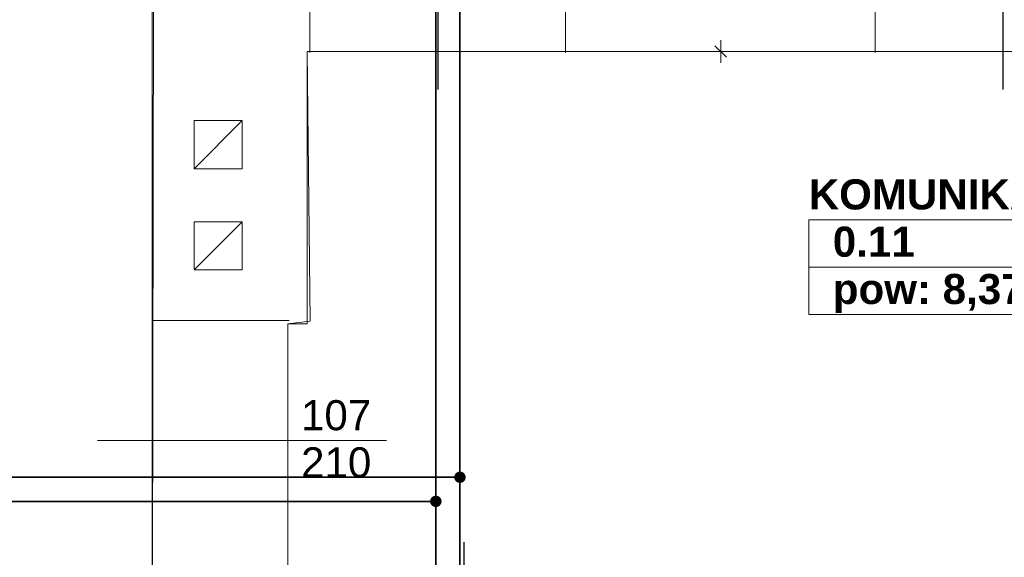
# Model space of a CAD drawing. Header units: millimetres. Extents: x 204754 to 495640, y -178579 to -98814.
# Tile 26 of 179: x 224195 to 228279, y -134419 to -132187. Entities that reach past the tile are written whole.
import ezdxf
from ezdxf.enums import TextEntityAlignment as Align
from ezdxf.lldxf.tags import DXFTag

# ---------------------------------------------------------------- set-up
doc = ezdxf.new("R2010")
doc.units = ezdxf.units.MM
doc.header["$MEASUREMENT"] = 0
doc.layers.get('0').update_dxf_attribs({"color": 252, "lineweight": 5})
doc.layers.add('IS_Opisy_działek_Therm', color=7, linetype='SOLID')
for name, color, linetype, lineweight in [('IS_Powrót', 5, 'DASH', 35), ('IS_Zasilanie', 1, 'SOLID', 35), ('Nowe_! NAZWY POM', 252, 'Continuous', 5), ('Nowe_! NAZWY POM_Nr_pióra__19', 252, 'Continuous', 5), ('Nowe_220-A Ściany_Nr_pióra__93', 252, 'Continuous', 5), ('Nowe_820-G Rysunki Obrazki_Nr_pióra__24', 252, 'Continuous', 5), ('Nowe_Metryczki pomieszczeń ARCHICADa_Nr_pióra__13', 252, 'Continuous', 5), ('Nowe_Nowe_220(1)-A Ściany zewnętrzne_Nr_pióra__241', 252, 'Continuous', 5), ('Nowe_Nowe_220(1)-A Ściany zewnętrzne_Nr_pióra__3', 252, 'Continuous', 5), ('Nowe_Nowe_220(1)-A Ściany zewnętrzne_Nr_pióra__57', 252, 'Continuous', 5), ('Nowe_TABELKA_Nr_pióra__1', 252, 'Continuous', 5), ('Nowe_Znaczniki drzwi ARCHICADa', 252, 'Continuous', 5), ('Nowe_Znaczniki drzwi ARCHICADa_Nr_pióra__111', 252, 'Continuous', 5), ('Nowe_Znaczniki drzwi ARCHICADa_Nr_pióra__141', 252, 'Continuous', 5)]:
    doc.layers.add(name, color=color, linetype=linetype, lineweight=lineweight)
doc.styles.add('GENERATED_STYLE_1', font='arial.ttf')
doc.styles.add('GENERATED_STYLE_2', font='arialbd.ttf')
tags = doc.linetypes.add('DASH', pattern=[15, 10, -5]).pattern_tags.tags
tags[6:7] = [DXFTag(74, 4), DXFTag(75, 0), DXFTag(340, '0'), DXFTag(46, 0.0), DXFTag(50, 0.0), DXFTag(44, 0.0), DXFTag(45, 0.0)]
tags[4:5] = [DXFTag(74, 4), DXFTag(75, 0), DXFTag(340, '0'), DXFTag(46, 0.0), DXFTag(50, 0.0), DXFTag(44, 0.0), DXFTag(45, 0.0)]
tags = doc.linetypes.add('SOLID', pattern=[10, 10, 0]).pattern_tags.tags
tags[6:7] = [DXFTag(74, 4), DXFTag(75, 0), DXFTag(340, '0'), DXFTag(46, 0.0), DXFTag(50, 0.0), DXFTag(44, 0.0), DXFTag(45, 0.0)]
tags[4:5] = [DXFTag(74, 4), DXFTag(75, 0), DXFTag(340, '0'), DXFTag(46, 0.0), DXFTag(50, 0.0), DXFTag(44, 0.0), DXFTag(45, 0.0)]

# ---------------------------------------------------------------- blocks, each defined once
blk = doc.blocks.new('KOMUNIKACJA_0.11_4', base_point=(228105.2, -133116.1))
at = {"layer": 'Nowe_Metryczki pomieszczeń ARCHICADa_Nr_pióra__13', "color": 7, "linetype": 'Continuous', "lineweight": 13}
for p, q in [((227468.1, -133017.9), (227468.1, -133410.8)), ((227468.1, -133017.9), (228742.3, -133017.9)), ((228742.3, -133017.9), (228742.3, -133410.8)), ((227468.1, -133214.4), (228742.3, -133214.4)), ((227468.1, -133410.8), (228742.3, -133410.8))]:
    blk.add_line(p, q, dxfattribs=at)
at = {"layer": 'Nowe_Metryczki pomieszczeń ARCHICADa_Nr_pióra__13', "color": 7, "lineweight": 13, "style": 'GENERATED_STYLE_2'}
for tag, p in [('ROOM_NAME', (227468.1, -132850.1)), ('ROOM_NUMBER', (227568.1, -133046.5)), ('ROOM_CALC_AREA', (227568.1, -133242.9))]:
    blk.add_attdef(tag, text='', height=125, dxfattribs=at).set_placement(p, align=Align.TOP_LEFT)
blk = doc.blocks.new('D Marker 11_21')
at = {"layer": 'Nowe_Znaczniki drzwi ARCHICADa_Nr_pióra__111', "color": 7, "linetype": 'Continuous', "lineweight": 25}
blk.add_line((0, -1282.4), (0, 153.6), dxfattribs=at)
at = {"layer": 'Nowe_Znaczniki drzwi ARCHICADa_Nr_pióra__141', "color": 7, "linetype": 'Continuous', "lineweight": 25}
for start, end in [(0, 180), (180, 0)]:
    blk.add_arc((0, -1407.4), 125, start, end, dxfattribs=at)
at = {"layer": 'Nowe_Znaczniki drzwi ARCHICADa_Nr_pióra__141', "color": 7, "lineweight": 25, "style": 'GENERATED_STYLE_1'}
for tag, rotation, p in [('AC_WIDO_B_SIZE', 270, (-230.4, -608.3)), ('AC_MarkerText_4', 270, (19.6, -703.2)), ('AC_MarkerText_1', 180, (109.1, -1259.2))]:
    blk.add_attdef(tag, text='', height=125, rotation=rotation, dxfattribs=at).set_placement(p, align=Align.BOTTOM_LEFT)
blk = doc.blocks.new('D Marker 11_19')
at = {"layer": 'Nowe_Znaczniki drzwi ARCHICADa_Nr_pióra__111', "color": 7, "linetype": 'Continuous', "lineweight": 25}
blk.add_line((0, 802.4), (0, -278.6), dxfattribs=at)
at = {"layer": 'Nowe_Znaczniki drzwi ARCHICADa_Nr_pióra__141', "color": 7, "linetype": 'Continuous', "lineweight": 25}
for start, end in [(0, 180), (180, 0)]:
    blk.add_arc((0, 927.4), 125, start, end, dxfattribs=at)
at = {"layer": 'Nowe_Znaczniki drzwi ARCHICADa_Nr_pióra__141', "color": 7, "lineweight": 25, "style": 'GENERATED_STYLE_1'}
for tag, rotation, p in [('AC_MarkerText_4', 90, (-19.6, 304.8)), ('AC_WIDO_B_SIZE', 90, (230.4, 209.9)), ('AC_MarkerText_1', 180, (109.1, 1075.6))]:
    blk.add_attdef(tag, text='', height=125, rotation=rotation, dxfattribs=at).set_placement(p, align=Align.BOTTOM_LEFT)
blk = doc.blocks.new('podkład 20251118')
at = {"color": 252, "linetype": 'Continuous', "lineweight": 5}
for p, q in [((227102.9, -132319.5), (227102.9, -132272)), ((227126.7, -132343.3), (227079.2, -132295.8)), ((227079.2, -132295.8), (227126.7, -132343.3)), ((227102.9, -132319.5), (227102.9, -132367))]:
    blk.add_line(p, q, dxfattribs=at)
at = {"layer": 'Nowe_! NAZWY POM_Nr_pióra__19', "color": 252, "linetype": 'Continuous', "lineweight": 5}
for p, q in [((224744.5, -135369.5), (224750.7, -131500.2)), ((229172, -132319.5), (225387.4, -132319.5)), ((225387.4, -132319.5), (225400.5, -133439.3)), ((225400.5, -133439.3), (225307, -133449.5)), ((225307, -133449.5), (225307, -134509.5))]:
    blk.add_line(p, q, dxfattribs=at)
at = {"layer": 'Nowe_220-A Ściany_Nr_pióra__93', "color": 252, "linetype": 'Continuous', "lineweight": 5}
for p, q in [((225399, -131954.1), (225399, -132324.1)), ((226459, -131954.1), (226459, -132324.1)), ((227743.9, -131954.1), (227743.9, -132324.1))]:
    blk.add_line(p, q, dxfattribs=at)
at = {"layer": 'Nowe_820-G Rysunki Obrazki_Nr_pióra__24', "color": 7, "linetype": 'Continuous', "lineweight": 15}
blk.add_line((224517.6, -133934.5), (225717.2, -133934.5), dxfattribs=at)
at = {"layer": 'Nowe_Nowe_220(1)-A Ściany zewnętrzne_Nr_pióra__241', "color": 252, "linetype": 'Continuous', "lineweight": 5}
blk.add_line((225312.6, -133435.9), (224744.5, -133435.9), dxfattribs=at)
at = {"layer": 'Nowe_Nowe_220(1)-A Ściany zewnętrzne_Nr_pióra__3', "color": 252, "linetype": 'Continuous', "lineweight": 5}
for p, q in [((225118.4, -132606.3), (224918.4, -132606.3)), ((224918.4, -132606.3), (224918.4, -132806.3)), ((224918.4, -132806.3), (225118.4, -132606.3)), ((225118.4, -132806.3), (225118.4, -132606.3)), ((224918.4, -132806.3), (225118.4, -132806.3)), ((225118.4, -133026.3), (224918.4, -133026.3)), ((224918.4, -133026.3), (224918.4, -133226.3)), ((224918.4, -133226.3), (225118.4, -133026.3)), ((225118.4, -133226.3), (225118.4, -133026.3)), ((224918.4, -133226.3), (225118.4, -133226.3))]:
    blk.add_line(p, q, dxfattribs=at)
at = {"layer": 'Nowe_Nowe_220(1)-A Ściany zewnętrzne_Nr_pióra__57', "color": 252, "linetype": 'Continuous', "lineweight": 5}
for p, q in [((224744.5, -135369.5), (224744.5, -130139.5)), ((225387.4, -132319.5), (229917, -132319.5)), ((225387.4, -132319.5), (225387.4, -133449.5)), ((225307, -138719.5), (225307, -133449.5)), ((225307, -133449.5), (225387.4, -133449.5))]:
    blk.add_line(p, q, dxfattribs=at)
at = {"layer": 'Nowe_! NAZWY POM', "color": 7, "linetype": 'Continuous', "lineweight": 13}
blk.add_blockref('KOMUNIKACJA_0.11_4', (228105.2, -133116.1), dxfattribs=at).add_auto_attribs({'ROOM_NAME': 'KOMUNIKACJA', 'ROOM_NUMBER': '0.11', 'ROOM_CALC_AREA': 'pow: 8,37 m2'})
at = {"layer": 'Nowe_Znaczniki drzwi ARCHICADa', "color": 7, "linetype": 'Continuous', "lineweight": 25}
ref = blk.add_blockref('D Marker 11_21', (225929, -132324.1), dxfattribs=dict(at, rotation=180))
ref.add_attrib('AC_MarkerText_1', 'D1', dxfattribs={"layer": 'Nowe_Znaczniki drzwi ARCHICADa_Nr_pióra__141', "color": 7, "lineweight": 25, "height": 125, "rotation": 360, "style": 'GENERATED_STYLE_1'}).set_placement((225819.9, -130979.2), align=Align.BOTTOM_LEFT)
ref.add_attrib('AC_MarkerText_4', '90', dxfattribs={"layer": 'Nowe_Znaczniki drzwi ARCHICADa_Nr_pióra__141', "color": 7, "lineweight": 25, "height": 125, "rotation": 90, "style": 'GENERATED_STYLE_1'}).set_placement((225909.4, -131539.3), align=Align.BOTTOM_LEFT)
ref.add_attrib('AC_WIDO_B_SIZE', '200', dxfattribs={"layer": 'Nowe_Znaczniki drzwi ARCHICADa_Nr_pióra__141', "color": 7, "lineweight": 25, "height": 125, "rotation": 90, "style": 'GENERATED_STYLE_1'}).set_placement((226159.4, -131634.2), align=Align.BOTTOM_LEFT)
ref = blk.add_blockref('D Marker 11_21', (228273.9, -132324.1), dxfattribs=dict(at, rotation=180))
ref.add_attrib('AC_MarkerText_1', 'D1', dxfattribs={"layer": 'Nowe_Znaczniki drzwi ARCHICADa_Nr_pióra__141', "color": 7, "lineweight": 25, "height": 125, "rotation": 360, "style": 'GENERATED_STYLE_1'}).set_placement((228164.8, -130979.2), align=Align.BOTTOM_LEFT)
ref.add_attrib('AC_MarkerText_4', '90', dxfattribs={"layer": 'Nowe_Znaczniki drzwi ARCHICADa_Nr_pióra__141', "color": 7, "lineweight": 25, "height": 125, "rotation": 90, "style": 'GENERATED_STYLE_1'}).set_placement((228254.3, -131539.3), align=Align.BOTTOM_LEFT)
ref.add_attrib('AC_WIDO_B_SIZE', '200', dxfattribs={"layer": 'Nowe_Znaczniki drzwi ARCHICADa_Nr_pióra__141', "color": 7, "lineweight": 25, "height": 125, "rotation": 90, "style": 'GENERATED_STYLE_1'}).set_placement((228504.3, -131634.2), align=Align.BOTTOM_LEFT)
ref = blk.add_blockref('D Marker 11_19', (226038.4, -134634.5), dxfattribs=dict(at, rotation=180))
ref.add_attrib('AC_MarkerText_1', 'D1', dxfattribs={"layer": 'Nowe_Znaczniki drzwi ARCHICADa_Nr_pióra__141', "color": 7, "lineweight": 25, "height": 125, "rotation": 360, "style": 'GENERATED_STYLE_1'}).set_placement((225929.2, -135624.4), align=Align.BOTTOM_LEFT)
ref.add_attrib('AC_MarkerText_4', '90', dxfattribs={"layer": 'Nowe_Znaczniki drzwi ARCHICADa_Nr_pióra__141', "color": 7, "lineweight": 25, "height": 125, "rotation": 90, "style": 'GENERATED_STYLE_1'}).set_placement((226018.7, -135047.4), align=Align.BOTTOM_LEFT)
ref.add_attrib('AC_WIDO_B_SIZE', '200', dxfattribs={"layer": 'Nowe_Znaczniki drzwi ARCHICADa_Nr_pióra__141', "color": 7, "lineweight": 25, "height": 125, "rotation": 90, "style": 'GENERATED_STYLE_1'}).set_placement((226268.7, -135047.4), align=Align.BOTTOM_LEFT)
at = {"layer": 'Nowe_TABELKA_Nr_pióra__1', "color": 252, "lineweight": 5, "style": 'GENERATED_STYLE_1'}
for s, p in [('107', (225362, -133891.9)), ('210', (225362.4, -134087.8))]:
    blk.add_text(s, height=125, dxfattribs=at).set_placement(p)

msp = doc.modelspace()

# ---------------------------------------------------------------- hatches: boundary and pattern name
at = {"layer": 'IS_Opisy_działek_Therm'}
h = msp.add_hatch(color=5, dxfattribs=at)
edge = h.paths.add_edge_path()
edge.add_arc((225921.4, -134187), 24, 0, 360)
at = {"layer": 'IS_Zasilanie'}
h = msp.add_hatch(color=256, dxfattribs=at)
edge = h.paths.add_edge_path()
edge.add_arc((226021.4, -134087), 24, 0, 360)

# ---------------------------------------------------------------- linework, layer by layer
at = {"layer": 'IS_Powrót', "ltscale": 10}
for p, q in [((225921.4, -134187), (225921.4, -127955.3)), ((223937.4, -134187), (225921.4, -134187)), ((225921.4, -134187), (225921.4, -137930.4))]:
    msp.add_line(p, q, dxfattribs=at)
at = {"layer": 'IS_Zasilanie', "ltscale": 10}
for p, q in [((226021.4, -134087), (226021.4, -127855.3)), ((224037.4, -134087), (226021.4, -134087)), ((226021.4, -134087), (226021.4, -138030.4))]:
    msp.add_line(p, q, dxfattribs=at)

# ---------------------------------------------------------------- block references
msp.add_blockref('podkład 20251118', (0, 0))

doc.saveas('drawing.dxf')
